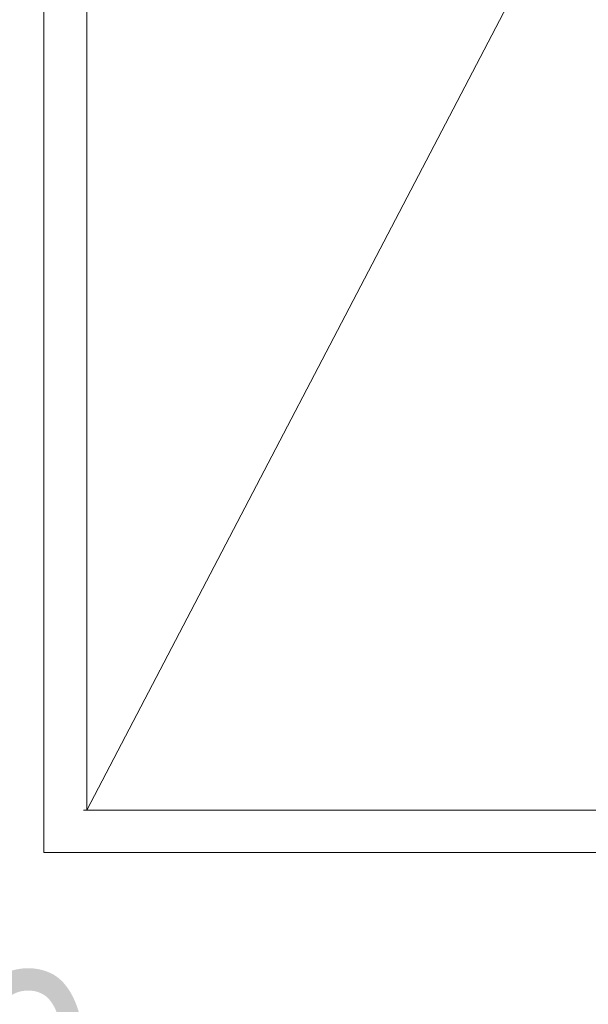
# Model space of a CAD drawing. Header units: millimetres. Extents: x -2180 to 54567, y -1945 to 22251.
# Tile 7 of 143: x 1940 to 2599, y 7884 to 9026. Entities that reach past the tile are written whole.
import ezdxf

# ---------------------------------------------------------------- set-up
doc = ezdxf.new("R2010")
doc.units = ezdxf.units.MM
doc.linetypes.add('Dash', pattern=[635, 317.5, -317.5])
doc.layers.add('_ hall', color=9, linetype='Continuous', lineweight=9, true_color=0x808080)
doc.layers.add('Text Notes-1', color=1, linetype='Continuous', lineweight=9, true_color=0xff0000)
for name, color, linetype, lineweight in [('_Beyond_', 7, 'Continuous', 9), ('Doors', 7, 'Continuous', 9), ('Hidden Lines', 7, 'Dash', 18)]:
    doc.layers.add(name, color=color, linetype=linetype, lineweight=lineweight)
doc.styles.add('Swis721 Cn BT_I', font='swissci.ttf', dxfattribs={"height": 250})

# ---------------------------------------------------------------- blocks, each defined once
blk = doc.blocks.new('Schueco_FWS_ADS-70-HD_out_Family-02 - VU-02 FWS SI insert unit 2-2215692-1 Korruse põrandate plaan')
at = {"layer": 'Hidden Lines'}
blk.add_arc((-845, -19), 1105, 270, 0, dxfattribs=at)

msp = doc.modelspace()

# ---------------------------------------------------------------- linework, layer by layer
at = {"layer": '_ hall'}
for p, q in [((3113.8, 10209.3), (2017.8, 8109.3)), ((2017.8, 10209.3), (2017.8, 8109.3)), ((2013.8, 8109.3), (3113.8, 8109.3))]:
    msp.add_line(p, q, dxfattribs=at)
at = {"layer": '_Beyond_'}
for p, q in [((1967.8, 10260.4), (1967.8, 8060.4)), ((1967.8, 8060.4), (3163.8, 8060.4))]:
    msp.add_line(p, q, dxfattribs=at)

# ---------------------------------------------------------------- block references
at = {"layer": 'Doors', "rotation": 269.9999999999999}
msp.add_blockref('Schueco_FWS_ADS-70-HD_out_Family-02 - VU-02 FWS SI insert unit 2-2215692-1 Korruse põrandate plaan', (3217.8, 9284.3), dxfattribs=at)

# ---------------------------------------------------------------- texts
at = {"layer": 'Text Notes-1', "insert": (1344.4, 7922.4), "char_height": 250, "width": 817.721, "attachment_point": 1, "style": 'Swis721 Cn BT_I'}
msp.add_mtext('EI-60', dxfattribs=at)

doc.saveas('drawing.dxf')
